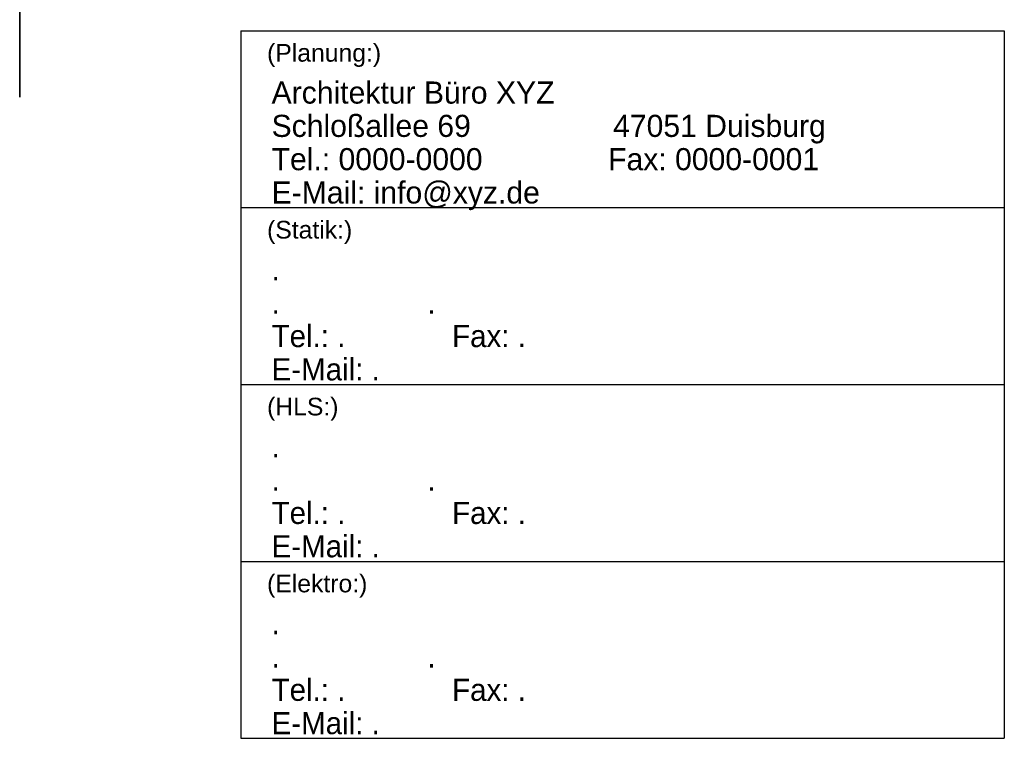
# Model space of a CAD drawing. Header units: metres. Extents: x 0 to 0.84, y 0 to 0.594.
# Tile 10 of 18: x 0.63 to 0.741, y 0.126 to 0.209. Entities that reach past the tile are written whole.
import ezdxf

# ---------------------------------------------------------------- set-up
doc = ezdxf.new("R2010")
doc.units = ezdxf.units.M
doc.linetypes.add('Teckovana 0.5x', pattern=[0.04, 0, -0.04])
doc.layers.add('Legende_ Beschreibung', color=7, linetype='Continuous', lineweight=25)
doc.layers.add('Standard', color=7, linetype='Continuous', lineweight=25)
doc.styles.add('ARIAL', font='ARIAL.TTF')

msp = doc.modelspace()

# ---------------------------------------------------------------- linework, layer by layer
at = {"layer": 'Legende_ Beschreibung', "color": 7, "linetype": 'Continuous', "lineweight": 25, "transparency": 33554687}
for p, q in [((0.655, 0.2075), (0.655, 0.1275)), ((0.655, 0.2075), (0.74125, 0.2075)), ((0.74125, 0.2075), (0.74125, 0.1275)), ((0.655, 0.1875), (0.74125, 0.1875)), ((0.655, 0.1675), (0.74125, 0.1675)), ((0.655, 0.1475), (0.74125, 0.1475)), ((0.655, 0.1275), (0.74125, 0.1275))]:
    msp.add_line(p, q, dxfattribs=at)
at = {"layer": 'Standard', "color": 7, "linetype": 'Teckovana 0.5x', "lineweight": 35, "transparency": 33554687}
msp.add_line((0.63, 0), (0.63, 0.297), dxfattribs=at)

# ---------------------------------------------------------------- texts
at = {"layer": 'Legende_ Beschreibung', "color": 7, "linetype": 'Continuous', "lineweight": 18, "transparency": 33554687, "char_height": 0.002, "attachment_point": 7, "style": 'ARIAL'}
for s, insert, width in [('\\W1.00;(Planung:)', (0.65795, 0.2034), 0.0139712), ('\\W1.00;(Statik:)', (0.65795, 0.1834), 0.0106318), ('\\W1.00;(HLS:)', (0.65795, 0.1634), 0.0091005), ('\\W1.00;(Elektro:)', (0.65795, 0.1434), 0.0123678)]:
    msp.add_mtext(s, dxfattribs=dict(at, insert=insert, width=width))
at = {"layer": 'Legende_ Beschreibung', "color": 7, "linetype": 'Continuous', "lineweight": 25, "transparency": 33554687, "char_height": 0.0025, "attachment_point": 1, "line_spacing_factor": 0.903614, "style": 'ARIAL'}
for s, insert, width in [('\\A1;{\\fArial|i0|b0;\\H0.002500;\\W0.974618;\\C7;Architektur Büro XYZ}\\P{\\fArial|i0|b0;\\H0.002500;\\W0.974618;\\C7;Schloßallee 69                 47051 Duisburg}\\P{\\fArial|i0|b0;\\H0.002500;\\W0.974618;\\C7;Tel.: 0000-0000               Fax: 0000-0001}\\P{\\fArial|i0|b0;\\H0.002500;\\W0.974618;\\C7;E-Mail: info@xyz.de}\\P', (0.65846, 0.20176), 0.072855), ('\\A1;{\\fArial|i0|b0;\\H0.002500;\\W0.955374;\\C7;.}\\P{\\fArial|i0|b0;\\H0.002500;\\W0.955374;\\C7;.                  .}\\P{\\fArial|i0|b0;\\H0.002500;\\W0.955374;\\C7;Tel.: .             Fax: .}\\P{\\fArial|i0|b0;\\H0.002500;\\W0.955374;\\C7;E-Mail: .}\\P', (0.65846, 0.18176), 0.0395897), ('\\A1;{\\fArial|i0|b0;\\H0.002500;\\W0.955374;\\C7;.}\\P{\\fArial|i0|b0;\\H0.002500;\\W0.955374;\\C7;.                  .}\\P{\\fArial|i0|b0;\\H0.002500;\\W0.955374;\\C7;Tel.: .             Fax: .}\\P{\\fArial|i0|b0;\\H0.002500;\\W0.955374;\\C7;E-Mail: .}\\P', (0.65846, 0.16176), 0.0395897), ('\\A1;{\\fArial|i0|b0;\\H0.002500;\\W0.955374;\\C7;.}\\P{\\fArial|i0|b0;\\H0.002500;\\W0.955374;\\C7;.                  .}\\P{\\fArial|i0|b0;\\H0.002500;\\W0.955374;\\C7;Tel.: .             Fax: .}\\P{\\fArial|i0|b0;\\H0.002500;\\W0.955374;\\C7;E-Mail: .}\\P', (0.65846, 0.14176), 0.0395897)]:
    msp.add_mtext(s, dxfattribs=dict(at, insert=insert, width=width))

doc.saveas('drawing.dxf')
